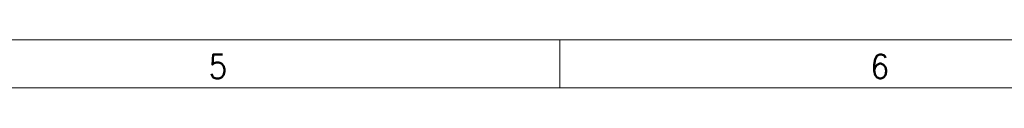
# Model space of a CAD drawing. Extents: x 0 to 840, y 0 to 594.
# Tile 19 of 84: x 304 to 406, y 584 to 589. Entities that reach past the tile are written whole.
import ezdxf
from ezdxf.enums import TextEntityAlignment as Align

# ---------------------------------------------------------------- set-up
doc = ezdxf.new("R2010")
doc.units = 0
doc.header["$LTSCALE"] = 25.4
doc.header["$MEASUREMENT"] = 0
doc.layers.get('0').update_dxf_attribs({"linetype": 'CONTINUOUS'})
doc.layers.add('010', color=7, linetype='CONTINUOUS')
doc.layers.add('30', color=1, linetype='CONTINUOUS')
doc.styles.add('GAL', font='simplex', dxfattribs={"width": 0.9})

# ---------------------------------------------------------------- blocks, each defined once
blk = doc.blocks.new('powersoft_a1')
at = {"layer": '010', "lineweight": 0}
blk.add_line((25, 584), (830, 584), dxfattribs=at)
at = {"layer": '30', "lineweight": 0}
for p, q in [((20, 589), (835, 589)), ((360, 588.97), (360, 583.97))]:
    blk.add_line(p, q, dxfattribs=at)
at = {"layer": '010', "lineweight": 0, "style": 'GAL', "width": 0.9}
for s, p in [('5', (324.43, 586.23)), ('6', (393.28, 586.23))]:
    blk.add_text(s, height=2.5, dxfattribs=at).set_placement(p, align=Align.MIDDLE)

msp = doc.modelspace()

# ---------------------------------------------------------------- block references
at = {"linetype": 'Continuous', "lineweight": 0}
msp.add_blockref('powersoft_a1', (0, 0), dxfattribs=at)

doc.saveas('drawing.dxf')
